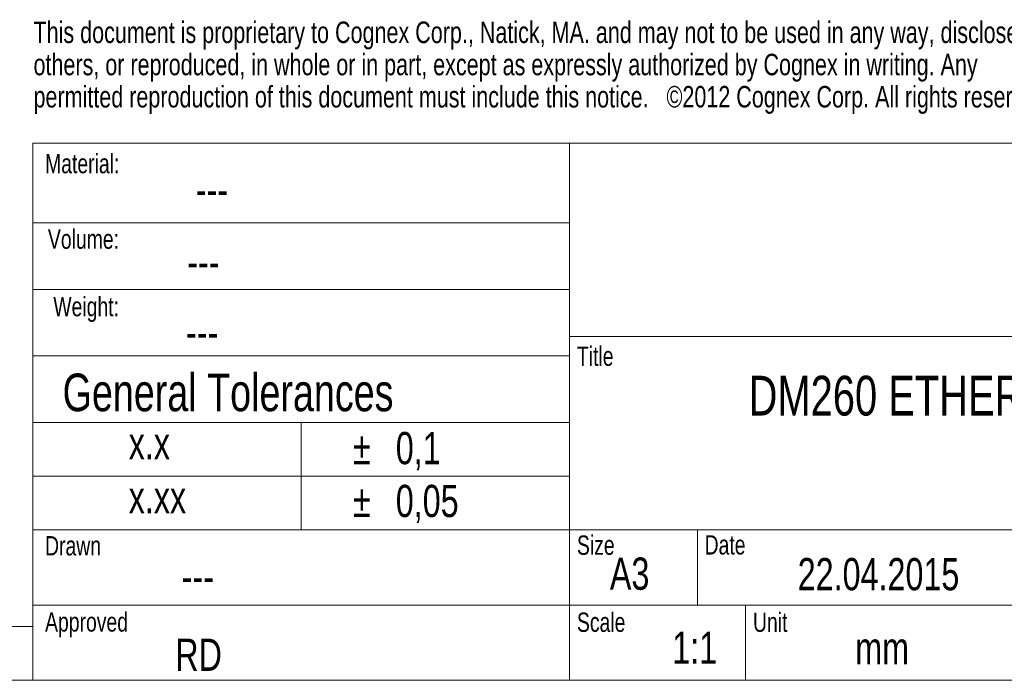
# Model space of a CAD drawing. Header units: millimetres. Extents: x -72 to 415, y 5 to 292.
# Tile 44 of 59: x 244 to 336, y 5 to 67. Entities that reach past the tile are written whole.
import ezdxf

# ---------------------------------------------------------------- set-up
doc = ezdxf.new("R2010")
doc.units = ezdxf.units.MM
doc.styles.add('SLDTEXTSTYLE0', font='TXT', dxfattribs={"width": 0.75})

# ---------------------------------------------------------------- blocks, each defined once
blk = doc.blocks.new('SW_NOTE_0')
at = {"color": 0, "linetype": 'Continuous', "lineweight": 0, "char_height": 3, "attachment_point": 1, "style": 'SLDTEXTSTYLE0'}
for s, insert in [('%%p', (0, 3.867)), ('0,1', (3.982, 3.867))]:
    blk.add_mtext(s, dxfattribs=dict(at, insert=insert))
blk = doc.blocks.new('SW_NOTE_1')
at = {"color": 0, "linetype": 'Continuous', "lineweight": 0, "char_height": 3, "attachment_point": 1, "style": 'SLDTEXTSTYLE0'}
for s, insert in [('%%p', (0, 3.867)), ('0,05', (3.982, 3.867))]:
    blk.add_mtext(s, dxfattribs=dict(at, insert=insert))
blk = doc.blocks.new('SW_NOTE_2')
at = {"color": 0, "linetype": 'Continuous', "lineweight": 0, "char_height": 2, "attachment_point": 1, "style": 'SLDTEXTSTYLE0'}
for s, insert in [('This document is proprietary to Cognex Corp., Natick, MA. and may not to be used in any way, disclosed to', (0, 2.578)), ('others, or reproduced, in whole or in part, except as expressly authorized by Cognex in writing. Any', (0, -0.422)), ('permitted reproduction of this document must include this notice.   ©2012 Cognex Corp. All rights reserved.', (0, -3.422))]:
    blk.add_mtext(s, dxfattribs=dict(at, insert=insert))

msp = doc.modelspace()

# ---------------------------------------------------------------- linework, layer by layer
at = {"color": 7, "linetype": 'Continuous', "lineweight": 0}
for p, q in [((245, 55), (415, 55)), ((245, 55), (245, 5)), ((295, 37), (295, 55)), ((295, 47.6), (245, 47.6)), ((295, 41.4), (245, 41.4)), ((415, 37), (295, 37)), ((295, 5), (295, 37)), ((295, 35.2), (245, 35.2)), ((295, 29), (245, 29)), ((270, 29), (270, 19)), ((295, 24), (245, 24)), ((295, 19), (245, 19)), ((295, 19), (415, 19)), ((306.933, 19), (306.933, 12)), ((295, 12), (245, 12)), ((295, 12), (415, 12)), ((311.412, 12), (311.412, 5)), ((9.996, 10), (245, 10)), ((5, 5), (415, 5))]:
    msp.add_line(p, q, dxfattribs=at)

# ---------------------------------------------------------------- block references
for name, p in [('SW_NOTE_2', (245.063, 63.761)), ('SW_NOTE_0', (274.835, 24.253)), ('SW_NOTE_1', (274.835, 19.333))]:
    msp.add_blockref(name, p, dxfattribs=at)

# ---------------------------------------------------------------- texts
at = {"color": 7, "linetype": 'Continuous', "lineweight": 0, "style": 'SLDTEXTSTYLE0'}
for s, insert, char_height, attachment_point in [('Material:', (246.141, 54.015), 1.8, 1), ('---', (260.183, 52.206), 3, 1), ('Volume:', (246.407, 46.978), 1.8, 1), ('---', (259.393, 45.456), 3, 1), ('Weight:', (246.909, 40.696), 1.8, 1), ('---', (259.276, 38.902), 3, 1), ('Title', (295.696, 36.079), 1.8, 1), ('General Tolerances', (247.775, 33.557), 3.5, 1), ('DM260 ETHERNET, 6.2 MM LENS, Manual Focus', (353.496, 33.356), 3.70417, 2), ('x.x', (253.933, 28.565), 3, 1), ('x.xx', (253.933, 23.542), 3, 1), ('Drawn', (246.141, 18.427), 1.8, 1), ('Size', (295.696, 18.486), 1.8, 1), ('Date', (307.588, 18.513), 1.8, 1), ('A3', (300.604, 16.431), 3, 2), ('22.04.2015', (323.793, 16.385), 3, 2), ('---', (260.376, 16.158), 3, 2), ('Approved', (246.141, 11.334), 1.8, 1), ('Scale', (295.696, 11.309), 1.8, 1), ('Unit', (312.098, 11.309), 1.8, 1), ('1:1', (306.664, 9.534), 3, 2), ('RD', (260.443, 8.881), 3, 2), ('mm', (321.623, 9.488), 3, 1)]:
    msp.add_mtext(s, dxfattribs=dict(at, insert=insert, char_height=char_height, attachment_point=attachment_point))

doc.saveas('drawing.dxf')
